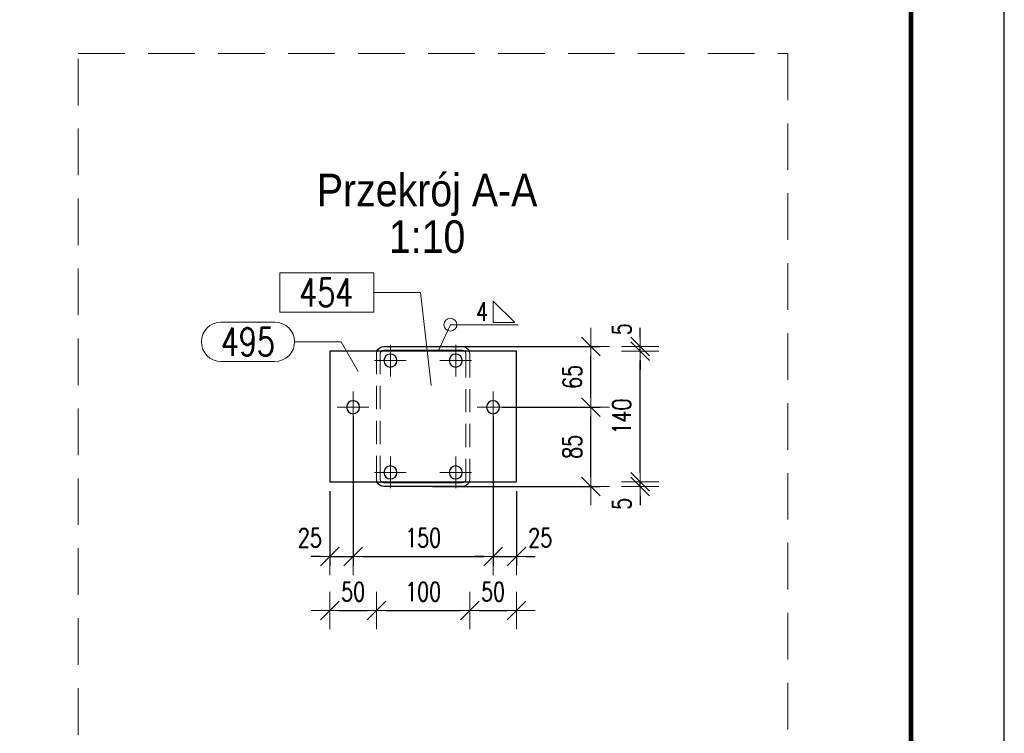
# Model space of a CAD drawing. Header units: millimetres. Extents: x -876 to 136, y 14938 to 15607.
# Tile 44 of 46: x 25 to 130, y 15354 to 15430. Entities that reach past the tile are written whole.
import ezdxf
from ezdxf.enums import TextEntityAlignment as Align

# ---------------------------------------------------------------- set-up
doc = ezdxf.new("R2010")
doc.units = ezdxf.units.MM
doc.header["$LTSCALE"] = 10
doc.linetypes.add('HIDDEN', pattern=[0.375, 0.25, -0.125])
doc.linetypes.add('MITTE', pattern=[2, 1.25, -0.25, 0.25, -0.25])
doc.layers.get('Defpoints').update_dxf_attribs({"color": 1})
doc.layers.add('_FORMATKA', color=8, linetype='Continuous', plot=False)
for name, color, linetype, lineweight in [('_RAMKA', 7, 'Continuous', 35), ('PS_Bolt', 4, 'Continuous', 13), ('PS_DIM', 4, 'Continuous', 13), ('PS_Hidden', 2, 'HIDDEN', 9), ('PS_Mid', 5, 'MITTE', 15), ('PS_Pos', 1, 'Continuous', 15), ('PS_SOLID', 7, 'Continuous', 30), ('PS_TEXT', 3, 'Continuous', 18), ('PS_Weld', 1, 'Continuous', 9)]:
    doc.layers.add(name, color=color, linetype=linetype, lineweight=lineweight)
doc.styles.add('ARIAL', font='arial.ttf')
doc.styles.add('gil', font='txt', dxfattribs={"width": 0.9})
doc.styles.add('simplex', font='simplex.shx', dxfattribs={"width": 0.75})
doc.dimstyles.new('1_10_PRZ', dxfattribs={"dimtxt": 2, "dimasz": 1, "dimexe": 2, "dimexo": 5, "dimgap": 1, "dimtad": 1, "dimdec": 0, "dimlfac": 10, "dimtxsty": 'simplex', "dimblk": 'dimznak', "dimcen": 2, "dimse1": 1, "dimse2": 1, "dimclrt": 3, "dimadec": 1, "dimazin": 0, "dimtfac": 1, "dimtdec": 0, "dimtix": 1, "dimtmove": 2, "dimatfit": 3, "dimldrblk": 'dim-grot', "dimfxl": 1, "dimarcsym": 0})
doc.dimstyles.new('1_10_SC', dxfattribs={"dimtxt": 2, "dimasz": 1, "dimexe": 1, "dimexo": 1, "dimgap": 1, "dimtad": 1, "dimdec": 0, "dimlfac": 10, "dimtxsty": 'simplex', "dimblk": 'dimznak', "dimcen": 2, "dimclrd": 256, "dimclre": 256, "dimclrt": 3, "dimadec": 1, "dimazin": 0, "dimtfac": 1, "dimtdec": 0, "dimtix": 1, "dimtmove": 2, "dimatfit": 3, "dimldrblk": 'dim-grot', "dimfxl": 1, "dimarcsym": 0})

# ---------------------------------------------------------------- blocks, each defined once
blk = doc.blocks.new('*X361')
at = {"color": 4, "linetype": 'Continuous'}
blk.add_line((596.36, 15554.31), (596.36, 15554.31), dxfattribs=at)
blk.add_line((596.36, 15554.31), (596.36, 15554.31), dxfattribs=at)
blk.add_line((596.36, 15554.31), (596.36, 15554.31), dxfattribs=at)
blk.add_line((596.36, 15554.31), (596.36, 15554.31), dxfattribs=at)
blk.add_line((596.36, 15554.31), (596.36, 15554.31), dxfattribs=at)
blk = doc.blocks.new('*X362')
at = {"color": 4, "linetype": 'Continuous'}
blk.add_line((596.36, 15545.31), (596.36, 15545.31), dxfattribs=at)
blk.add_line((596.36, 15545.31), (596.36, 15545.31), dxfattribs=at)
blk.add_line((596.36, 15545.31), (596.36, 15545.31), dxfattribs=at)
blk.add_line((596.36, 15545.31), (596.36, 15545.31), dxfattribs=at)
blk.add_line((596.36, 15545.31), (596.36, 15545.31), dxfattribs=at)
blk = doc.blocks.new('*X363')
at = {"color": 5, "linetype": 'Continuous'}
for p, q in [((532.16, 15551.77), (533.36, 15550.81)), ((545.46, 15551.77), (544.26, 15550.81)), ((533.36, 15550.81), (532.16, 15549.85)), ((545.46, 15550.81), (532.16, 15550.81)), ((544.26, 15550.81), (545.46, 15549.85))]:
    blk.add_line(p, q, dxfattribs=at)
blk = doc.blocks.new('*X364')
at = {"color": 5, "linetype": 'Continuous'}
for p, q in [((532.16, 15551.77), (533.36, 15550.81)), ((545.46, 15551.77), (544.26, 15550.81)), ((533.36, 15550.81), (532.16, 15549.85)), ((545.46, 15550.81), (532.16, 15550.81)), ((544.26, 15550.81), (545.46, 15549.85))]:
    blk.add_line(p, q, dxfattribs=at)
blk = doc.blocks.new('dimznak')
at = {"color": 0}
for points in [[(0, 2), (0, -2)], [(-2, 0), (2, 0)]]:
    blk.add_lwpolyline(points, dxfattribs=at)
at = {"color": 2}
blk.add_lwpolyline([(1, 1), (-1, -1)], dxfattribs=at)
blk = doc.blocks.new('*D365')
at = {"layer": 'Defpoints', "color": 0, "transparency": 16777216}
for p in [(60.45, 15388.67, 32.47), (57.95, 15380.67, 32.47), (60.45, 15372.67)]:
    blk.add_point(p, dxfattribs=at)
at = {"layer": 'PS_DIM', "lineweight": -2, "transparency": 16777216}
for p, q in [((60.45, 15387.67), (60.45, 15371.67)), ((57.95, 15379.67), (57.95, 15371.67)), ((56.95, 15372.67), (55.95, 15372.67)), ((57.95, 15372.67), (60.45, 15372.67)), ((61.45, 15372.67), (62.45, 15372.67))]:
    blk.add_line(p, q, dxfattribs=at)
blk.add_blockref('dimznak', (57.95, 15372.67), dxfattribs=at)
at = {"layer": 'PS_DIM', "lineweight": -2, "transparency": 16777216, "rotation": 180}
blk.add_blockref('dimznak', (60.45, 15372.67), dxfattribs=at)
at = {"layer": 'PS_DIM', "color": 3, "transparency": 16777216, "insert": (55.81, 15374.67), "char_height": 2, "attachment_point": 5, "style": 'simplex'}
blk.add_mtext('25', dxfattribs=at)
blk = doc.blocks.new('dim-grot')
blk.add_hatch(color=256).paths.add_polyline_path([(0, 0), (-2, 0.5), (-2, -0.5)])
blk.add_lwpolyline([(0, 0), (-2, 0.5), (-2, -0.5), (0, 0)])
blk = doc.blocks.new('*D366')
at = {"layer": 'Defpoints', "color": 0, "transparency": 16777216}
for p in [(60.45, 15388.67, 32.47), (75.45, 15388.67, 32.47), (75.45, 15372.67)]:
    blk.add_point(p, dxfattribs=at)
at = {"layer": 'PS_DIM', "lineweight": -2, "transparency": 16777216}
for p, q in [((60.45, 15387.67), (60.45, 15371.67)), ((75.45, 15387.67), (75.45, 15371.67)), ((61.45, 15372.67), (74.45, 15372.67))]:
    blk.add_line(p, q, dxfattribs=at)
at = {"layer": 'PS_DIM', "lineweight": -2, "transparency": 16777216, "rotation": 180}
blk.add_blockref('dimznak', (60.45, 15372.67), dxfattribs=at)
at = {"layer": 'PS_DIM', "lineweight": -2, "transparency": 16777216}
blk.add_blockref('dimznak', (75.45, 15372.67), dxfattribs=at)
at = {"layer": 'PS_DIM', "color": 3, "transparency": 16777216, "insert": (67.95, 15374.67), "char_height": 2, "attachment_point": 5, "style": 'simplex'}
blk.add_mtext('150', dxfattribs=at)
blk = doc.blocks.new('*D367')
at = {"layer": 'Defpoints', "color": 0, "transparency": 16777216}
for p in [(75.45, 15388.67, 32.47), (77.95, 15380.67, 32.47), (77.95, 15372.67)]:
    blk.add_point(p, dxfattribs=at)
at = {"layer": 'PS_DIM', "lineweight": -2, "transparency": 16777216}
for p, q in [((75.45, 15387.67), (75.45, 15371.67)), ((77.95, 15379.67), (77.95, 15371.67)), ((74.45, 15372.67), (73.45, 15372.67)), ((75.45, 15372.67), (77.95, 15372.67)), ((78.95, 15372.67), (79.95, 15372.67))]:
    blk.add_line(p, q, dxfattribs=at)
blk.add_blockref('dimznak', (75.45, 15372.67), dxfattribs=at)
at = {"layer": 'PS_DIM', "lineweight": -2, "transparency": 16777216, "rotation": 180}
blk.add_blockref('dimznak', (77.95, 15372.67), dxfattribs=at)
at = {"layer": 'PS_DIM', "color": 3, "transparency": 16777216, "insert": (80.51, 15374.67), "char_height": 2, "attachment_point": 5, "style": 'simplex'}
blk.add_mtext('25', dxfattribs=at)
blk = doc.blocks.new('*D368')
at = {"layer": 'Defpoints', "color": 0, "transparency": 16777216}
for p in [(62.95, 15385.55, 32.47), (57.95, 15380.67, 32.47), (62.95, 15366.88)]:
    blk.add_point(p, dxfattribs=at)
at = {"layer": 'PS_DIM', "color": 0, "lineweight": -2, "transparency": 16777216}
blk.add_line((58.95, 15366.88), (61.95, 15366.88), dxfattribs=at)
at = {"layer": 'PS_DIM', "color": 0, "lineweight": -2, "transparency": 16777216, "rotation": 180}
blk.add_blockref('dimznak', (57.95, 15366.88), dxfattribs=at)
at = {"layer": 'PS_DIM', "color": 0, "lineweight": -2, "transparency": 16777216}
blk.add_blockref('dimznak', (62.95, 15366.88), dxfattribs=at)
at = {"layer": 'PS_DIM', "color": 3, "transparency": 16777216, "insert": (60.45, 15368.88), "char_height": 2, "attachment_point": 5, "style": 'simplex'}
blk.add_mtext('50', dxfattribs=at)
blk = doc.blocks.new('*D369')
at = {"layer": 'Defpoints', "color": 0, "transparency": 16777216}
for p in [(62.95, 15385.55, 32.47), (72.95, 15386.3, 32.47), (72.95, 15366.88)]:
    blk.add_point(p, dxfattribs=at)
at = {"layer": 'PS_DIM', "color": 0, "lineweight": -2, "transparency": 16777216}
blk.add_line((63.95, 15366.88), (71.95, 15366.88), dxfattribs=at)
at = {"layer": 'PS_DIM', "color": 0, "lineweight": -2, "transparency": 16777216, "rotation": 180}
blk.add_blockref('dimznak', (62.95, 15366.88), dxfattribs=at)
at = {"layer": 'PS_DIM', "color": 0, "lineweight": -2, "transparency": 16777216}
blk.add_blockref('dimznak', (72.95, 15366.88), dxfattribs=at)
at = {"layer": 'PS_DIM', "color": 3, "transparency": 16777216, "insert": (67.95, 15368.88), "char_height": 2, "attachment_point": 5, "style": 'simplex'}
blk.add_mtext('100', dxfattribs=at)
blk = doc.blocks.new('*D370')
at = {"layer": 'Defpoints', "color": 0, "transparency": 16777216}
for p in [(72.95, 15386.3, 32.47), (77.95, 15380.67, 32.47), (77.95, 15366.88)]:
    blk.add_point(p, dxfattribs=at)
at = {"layer": 'PS_DIM', "color": 0, "lineweight": -2, "transparency": 16777216}
blk.add_line((73.95, 15366.88), (76.95, 15366.88), dxfattribs=at)
at = {"layer": 'PS_DIM', "color": 0, "lineweight": -2, "transparency": 16777216, "rotation": 180}
blk.add_blockref('dimznak', (72.95, 15366.88), dxfattribs=at)
at = {"layer": 'PS_DIM', "color": 0, "lineweight": -2, "transparency": 16777216}
blk.add_blockref('dimznak', (77.95, 15366.88), dxfattribs=at)
at = {"layer": 'PS_DIM', "color": 3, "transparency": 16777216, "insert": (75.45, 15368.88), "char_height": 2, "attachment_point": 5, "style": 'simplex'}
blk.add_mtext('50', dxfattribs=at)
blk = doc.blocks.new('*D371')
at = {"layer": 'Defpoints', "color": 0, "transparency": 16777216}
for p in [(75.45, 15388.67, 32.47), (85.95, 15388.67), (67.95, 15380.17, 32.47)]:
    blk.add_point(p, dxfattribs=at)
at = {"layer": 'PS_DIM', "lineweight": -2, "transparency": 16777216}
for p, q in [((76.45, 15388.67), (86.95, 15388.67)), ((85.95, 15381.17), (85.95, 15387.67)), ((68.95, 15380.17), (86.95, 15380.17))]:
    blk.add_line(p, q, dxfattribs=at)
for p, rotation in [((85.95, 15388.67), 90), ((85.95, 15380.17), 270)]:
    blk.add_blockref('dimznak', p, dxfattribs=dict(at, rotation=rotation))
at = {"layer": 'PS_DIM', "color": 3, "transparency": 16777216, "insert": (83.95, 15384.42), "char_height": 2, "attachment_point": 5, "rotation": 90, "style": 'simplex'}
blk.add_mtext('85', dxfattribs=at)
blk = doc.blocks.new('*D372')
at = {"layer": 'Defpoints', "color": 0, "transparency": 16777216}
for p in [(67.95, 15395.17, 32.47), (85.95, 15395.17), (75.45, 15388.67, 32.47)]:
    blk.add_point(p, dxfattribs=at)
at = {"layer": 'PS_DIM', "lineweight": -2, "transparency": 16777216}
for p, q in [((68.95, 15395.17), (86.95, 15395.17)), ((85.95, 15389.67), (85.95, 15394.17)), ((76.45, 15388.67), (86.95, 15388.67))]:
    blk.add_line(p, q, dxfattribs=at)
for p, rotation in [((85.95, 15395.17), 90), ((85.95, 15388.67), 270)]:
    blk.add_blockref('dimznak', p, dxfattribs=dict(at, rotation=rotation))
at = {"layer": 'PS_DIM', "color": 3, "transparency": 16777216, "insert": (83.95, 15391.92), "char_height": 2, "attachment_point": 5, "rotation": 90, "style": 'simplex'}
blk.add_mtext('65', dxfattribs=at)
blk = doc.blocks.new('*D373')
at = {"layer": 'Defpoints', "color": 0, "transparency": 16777216}
for p in [(67.95, 15380.17, 32.47), (77.95, 15380.67, 32.47), (91.24, 15380.67)]:
    blk.add_point(p, dxfattribs=at)
at = {"layer": 'PS_DIM', "color": 0, "lineweight": -2, "transparency": 16777216}
for p, q in [((91.24, 15381.67), (91.24, 15382.67)), ((91.24, 15380.17), (91.24, 15380.67)), ((91.24, 15379.17), (91.24, 15378.17))]:
    blk.add_line(p, q, dxfattribs=at)
for p, rotation in [((91.24, 15380.67), 270), ((91.24, 15380.17), 90)]:
    blk.add_blockref('dimznak', p, dxfattribs=dict(at, rotation=rotation))
at = {"layer": 'PS_DIM', "color": 3, "transparency": 16777216, "insert": (89.24, 15378.31), "char_height": 2, "attachment_point": 5, "rotation": 90, "style": 'simplex'}
blk.add_mtext('5', dxfattribs=at)
blk = doc.blocks.new('*D374')
at = {"layer": 'Defpoints', "color": 0, "transparency": 16777216}
for p in [(77.95, 15394.67, 32.47), (91.24, 15394.67), (77.95, 15380.67, 32.47)]:
    blk.add_point(p, dxfattribs=at)
at = {"layer": 'PS_DIM', "color": 0, "lineweight": -2, "transparency": 16777216}
blk.add_line((91.24, 15381.67), (91.24, 15393.67), dxfattribs=at)
for p, rotation in [((91.24, 15394.67), 90), ((91.24, 15380.67), 270)]:
    blk.add_blockref('dimznak', p, dxfattribs=dict(at, rotation=rotation))
at = {"layer": 'PS_DIM', "color": 3, "transparency": 16777216, "insert": (89.24, 15387.67), "char_height": 2, "attachment_point": 5, "rotation": 90, "style": 'simplex'}
blk.add_mtext('140', dxfattribs=at)
blk = doc.blocks.new('*D375')
at = {"layer": 'Defpoints', "color": 0, "transparency": 16777216}
for p in [(67.95, 15395.17, 32.47), (91.24, 15395.17), (77.95, 15394.67, 32.47)]:
    blk.add_point(p, dxfattribs=at)
at = {"layer": 'PS_DIM', "color": 0, "lineweight": -2, "transparency": 16777216}
for p, q in [((91.24, 15396.17), (91.24, 15397.17)), ((91.24, 15394.67), (91.24, 15395.17)), ((91.24, 15393.67), (91.24, 15392.67))]:
    blk.add_line(p, q, dxfattribs=at)
for p, rotation in [((91.24, 15395.17), 270), ((91.24, 15394.67), 90)]:
    blk.add_blockref('dimznak', p, dxfattribs=dict(at, rotation=rotation))
at = {"layer": 'PS_DIM', "color": 3, "transparency": 16777216, "insert": (89.24, 15397.03), "char_height": 2, "attachment_point": 5, "rotation": 90, "style": 'simplex'}
blk.add_mtext('5', dxfattribs=at)
blk = doc.blocks.new('*U444')
at = {"layer": '_FORMATKA', "lineweight": -3}
blk.add_lwpolyline([(-1000, 0), (0, 0), (0, 594), (-1000, 594)], close=True, dxfattribs=at)
at = {"layer": '_RAMKA', "lineweight": -3, "const_width": 0.5}
blk.add_lwpolyline([(-970, 10), (-10, 10), (-10, 584), (-970, 584)], close=True, dxfattribs=at)
blk = doc.blocks.new('Przekrój')
at = {"layer": 'PS_DIM', "style": 'ARIAL', "flags": 4}
for tag, p in [('PRZEKRÓJ', (7.89, 7.75)), ('SKALA', (7.89, 1.75))]:
    blk.add_attdef(tag, text='', height=3.5, dxfattribs=at).set_placement(p, align=Align.MIDDLE_CENTER)
blk = doc.blocks.new('*X916')
at = {"color": 1}
for p, q in [((46.28, 15397.78), (52.07, 15397.78)), ((54.17, 15395.68), (59.17, 15395.68)), ((60.98, 15392.49), (59.17, 15395.68)), ((46.28, 15393.58), (52.07, 15393.58))]:
    blk.add_line(p, q, dxfattribs=at)
for centre, start, end in [((46.28, 15395.68), 90, 270), ((52.07, 15395.68), 270, 90)]:
    blk.add_arc(centre, 2.1, start, end, dxfattribs=at)
at = {"color": 30, "style": 'simplex', "width": 0.75}
blk.add_text('495', height=3, dxfattribs=at).set_placement((46.28, 15394.18))
blk = doc.blocks.new('*X917')
at = {"color": 1}
for p, q in [((62.67, 15403.07), (52.58, 15403.07)), ((52.58, 15403.07), (52.58, 15398.87)), ((62.67, 15398.87), (62.67, 15403.07)), ((62.67, 15400.97), (67.67, 15400.97)), ((68.8, 15391), (67.67, 15400.97)), ((52.58, 15398.87), (62.67, 15398.87))]:
    blk.add_line(p, q, dxfattribs=at)
at = {"color": 30, "style": 'simplex', "width": 0.75}
blk.add_text('454', height=3, dxfattribs=at).set_placement((54.68, 15399.47))
blk = doc.blocks.new('*X923')
at = {"color": 3}
for p, q in [((77.78, 15397.75), (75.48, 15400.05)), ((75.48, 15400.05), (75.48, 15397.75)), ((75.48, 15397.75), (77.78, 15397.75))]:
    blk.add_line(p, q, dxfattribs=at)
at = {"color": 9}
for p, q in [((69.55, 15394.67, 32.47), (70.88, 15397.52)), ((70.88, 15397.52), (78.16, 15397.52))]:
    blk.add_line(p, q, dxfattribs=at)
blk.add_circle((70.88, 15397.52), 0.69, dxfattribs=at)
at = {"color": 2, "style": 'simplex', "width": 0.75}
blk.add_text('4', height=2, dxfattribs=at).set_placement((73.64, 15397.92))

msp = doc.modelspace()

# ---------------------------------------------------------------- linework, layer by layer
at = {"layer": 'PS_DIM', "color": 40, "linetype": 'HIDDEN', "ltscale": 2}
msp.add_lwpolyline([(30.99, 15426.61), (107.07, 15426.61), (107.07, 15233.54), (30.99, 15233.54)], close=True, dxfattribs=at)
at = {"layer": 'PS_Hidden', "color": 2, "linetype": 'HIDDEN', "extrusion": (1, 0, 2.22045e-16)}
for p, q in [((62.95, 15380.97, 32.47), (62.95, 15394.37, 32.47)), ((63.35, 15380.97, 32.47), (63.35, 15394.37, 32.47)), ((72.55, 15394.37, 32.47), (72.55, 15380.97, 32.47)), ((72.95, 15394.37, 32.47), (72.95, 15380.97, 32.47))]:
    msp.add_line(p, q, dxfattribs=at)
at = {"layer": 'PS_Hidden', "color": 2, "linetype": 'HIDDEN', "extrusion": (2.22045e-16, 0, -1)}
for centre, radius, start, end in [((-63.75, 15394.37, -32.47), 0.8, 0, 22.0243), ((-63.75, 15394.37, -32.47), 0.4, 0, 48.5904), ((-72.15, 15394.37, -32.47), 0.4, 131.4096, 180), ((-72.15, 15394.37, -32.47), 0.8, 157.9757, 180), ((-63.75, 15380.97, -32.47), 0.8, 337.9757, 0), ((-63.75, 15380.97, -32.47), 0.4, 311.4096, 0), ((-72.15, 15380.97, -32.47), 0.4, 180, 228.5904), ((-72.15, 15380.97, -32.47), 0.8, 180, 202.0243)]:
    msp.add_arc(centre, radius, start, end, dxfattribs=at)
at = {"layer": 'PS_Mid', "color": 5, "linetype": 'MITTE', "extrusion": (1, 0, 2.22045e-16)}
for p, q in [((64.45, 15391.97, 32.47), (64.45, 15395.37, 32.47)), ((71.45, 15391.97, 32.47), (71.45, 15395.37, 32.47)), ((66.15, 15393.67, 32.47), (62.75, 15393.67, 32.47)), ((73.15, 15393.67, 32.47), (69.75, 15393.67, 32.47)), ((60.45, 15386.97, 32.47), (60.45, 15390.37, 32.47)), ((75.45, 15386.97, 32.47), (75.45, 15390.37, 32.47)), ((62.15, 15388.67, 32.47), (58.75, 15388.67, 32.47)), ((77.15, 15388.67, 32.47), (73.75, 15388.67, 32.47)), ((64.45, 15379.97, 32.47), (64.45, 15383.37, 32.47)), ((71.45, 15379.97, 32.47), (71.45, 15383.37, 32.47)), ((66.15, 15381.67, 32.47), (62.75, 15381.67, 32.47)), ((73.15, 15381.67, 32.47), (69.75, 15381.67, 32.47))]:
    msp.add_line(p, q, dxfattribs=at)
at = {"layer": 'PS_SOLID', "color": 7, "linetype": 'Continuous', "extrusion": (1, 0, 2.22045e-16)}
for p, q in [((63.75, 15395.17, 32.47), (72.15, 15395.17, 32.47)), ((57.95, 15394.67, 32.47), (57.95, 15380.67, 32.47)), ((77.95, 15394.67, 32.47), (57.95, 15394.67, 32.47)), ((63.75, 15394.77, 32.47), (72.15, 15394.77, 32.47)), ((77.95, 15380.67, 32.47), (77.95, 15394.67, 32.47)), ((57.95, 15380.67, 32.47), (77.95, 15380.67, 32.47)), ((72.15, 15380.57, 32.47), (63.75, 15380.57, 32.47)), ((72.15, 15380.17, 32.47), (63.75, 15380.17, 32.47))]:
    msp.add_line(p, q, dxfattribs=at)
at = {"layer": 'PS_SOLID', "color": 7, "linetype": 'Continuous', "extrusion": (2.22045e-16, 0, -1)}
for centre in [(-64.45, 15393.67, -32.47), (-71.45, 15393.67, -32.47), (-60.45, 15388.67, -32.47), (-75.45, 15388.67, -32.47), (-64.45, 15381.67, -32.47), (-71.45, 15381.67, -32.47)]:
    msp.add_circle(centre, 0.7, dxfattribs=at)
for centre, radius, start, end in [((-63.75, 15394.37, -32.47), 0.8, 22.0243, 90), ((-72.15, 15394.37, -32.47), 0.8, 90, 157.9757), ((-63.75, 15394.37, -32.47), 0.4, 48.5904, 90), ((-72.15, 15394.37, -32.47), 0.4, 90, 131.4096), ((-63.75, 15380.97, -32.47), 0.8, 270, 337.9757), ((-63.75, 15380.97, -32.47), 0.4, 270, 311.4096), ((-72.15, 15380.97, -32.47), 0.8, 202.0243, 270), ((-72.15, 15380.97, -32.47), 0.4, 228.5904, 270)]:
    msp.add_arc(centre, radius, start, end, dxfattribs=at)

# ---------------------------------------------------------------- block references
at = {"layer": 'PS_Bolt', "color": 4, "extrusion": (1, 0, 2.22045e-16), "rotation": 270}
for name in ['*X361', '*X362']:
    msp.add_blockref(name, (-162.14, 563.89, 77.95), dxfattribs=at)
at = {"layer": 'PS_Bolt', "color": 5, "extrusion": (1, 0, 2.22045e-16), "rotation": 270}
for name in ['*X363', '*X364']:
    msp.add_blockref(name, (-162.14, 563.89, 77.95), dxfattribs=at)
at = {"layer": 'PS_DIM'}
msp.add_blockref('*U444', (130.26, 14937.77), dxfattribs=at)
ref = msp.add_blockref('Przekrój', (60.49, 15401.41), dxfattribs=at)
ref.add_attrib('PRZEKRÓJ', 'Przekrój A-A', dxfattribs={"layer": 'PS_TEXT', "height": 3.5, "style": 'gil', "width": 0.9}).set_placement((68.38, 15409.16), align=Align.BOTTOM_CENTER)
ref.add_attrib('SKALA', '1:10', dxfattribs={"layer": 'PS_TEXT', "height": 3.5, "style": 'gil', "width": 0.9}).set_placement((68.38, 15404.16), align=Align.BOTTOM_CENTER)
at = {"layer": 'PS_Pos'}
for name in ['*X917', '*X916']:
    msp.add_blockref(name, (0, 0), dxfattribs=at)
at = {"layer": 'PS_Weld'}
msp.add_blockref('*X923', (0, 0), dxfattribs=at)

# ---------------------------------------------------------------- dimensions: what is measured, and where the dimension line sits
at = {"layer": 'PS_DIM'}
for base, p1, p2, picture, middle in [((91.24, 15395.17), (77.95, 15394.67, 32.47), (67.95, 15395.17, 32.47), '*D375', (89.24, 15397.03)), ((91.24, 15380.67), (67.95, 15380.17, 32.47), (77.95, 15380.67, 32.47), '*D373', (89.24, 15378.31))]:
    dim = msp.add_linear_dim(base=base, p1=p1, p2=p2, angle=90, dimstyle='1_10_PRZ', dxfattribs=at)
    dim.commit()
    dim.dimension.update_dxf_attribs({"geometry": picture, "text_midpoint": middle, "dimtype": 128})
for base, p1, p2, dimstyle, picture, middle in [((85.95, 15395.17), (75.45, 15388.67, 32.47), (67.95, 15395.17, 32.47), '1_10_SC', '*D372', (83.95, 15391.92)), ((91.24, 15394.67), (77.95, 15380.67, 32.47), (77.95, 15394.67, 32.47), '1_10_PRZ', '*D374', (89.24, 15387.67)), ((85.95, 15388.67), (67.95, 15380.17, 32.47), (75.45, 15388.67, 32.47), '1_10_SC', '*D371', (83.95, 15384.42))]:
    dim = msp.add_linear_dim(base=base, p1=p1, p2=p2, angle=90, dimstyle=dimstyle, dxfattribs=at)
    dim.commit()
    dim.dimension.update_dxf_attribs({"geometry": picture, "text_midpoint": middle})
for base, p1, p2, picture, middle in [((60.45, 15372.67), (57.95, 15380.67, 32.47), (60.45, 15388.67, 32.47), '*D365', (55.81, 15374.67)), ((77.95, 15372.67), (75.45, 15388.67, 32.47), (77.95, 15380.67, 32.47), '*D367', (80.51, 15374.67))]:
    dim = msp.add_linear_dim(base=base, p1=p1, p2=p2, dimstyle='1_10_SC', dxfattribs=at)
    dim.commit()
    dim.dimension.update_dxf_attribs({"geometry": picture, "text_midpoint": middle, "dimtype": 128})
for base, p1, p2, dimstyle, picture, middle in [((75.45, 15372.67), (60.45, 15388.67, 32.47), (75.45, 15388.67, 32.47), '1_10_SC', '*D366', (67.95, 15374.67)), ((62.95, 15366.88), (57.95, 15380.67, 32.47), (62.95, 15385.55, 32.47), '1_10_PRZ', '*D368', (60.45, 15368.88)), ((72.95, 15366.88), (62.95, 15385.55, 32.47), (72.95, 15386.3, 32.47), '1_10_PRZ', '*D369', (67.95, 15368.88)), ((77.95, 15366.88), (72.95, 15386.3, 32.47), (77.95, 15380.67, 32.47), '1_10_PRZ', '*D370', (75.45, 15368.88))]:
    dim = msp.add_linear_dim(base=base, p1=p1, p2=p2, dimstyle=dimstyle, dxfattribs=at)
    dim.commit()
    dim.dimension.update_dxf_attribs({"geometry": picture, "text_midpoint": middle})

doc.saveas('drawing.dxf')
